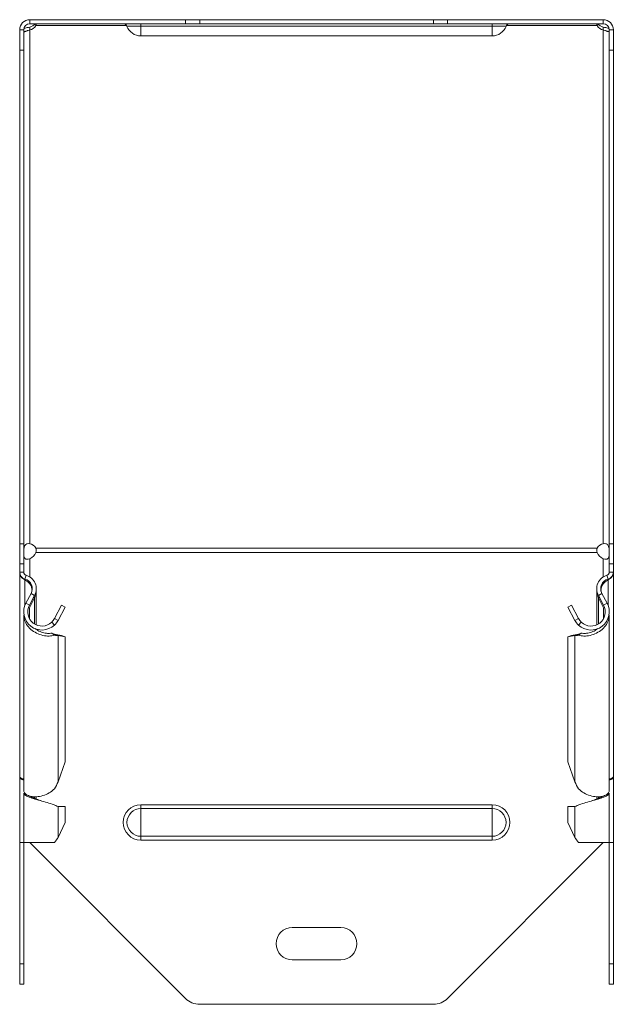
# Model space of a CAD drawing. Header units: millimetres. Extents: x -130 to 765, y -4760 to 292.
# Tile 11 of 13: x -130 to 17, y -588 to -344. Entities that reach past the tile are written whole.
import ezdxf

# ---------------------------------------------------------------- set-up
doc = ezdxf.new("R2010")
doc.units = ezdxf.units.MM

msp = doc.modelspace()

# ---------------------------------------------------------------- linework, layer by layer
at = {"color": 7, "linetype": 'Continuous', "lineweight": 15}
for p, q in [((-127.97, -344.03), (-127.97, -345.03)), ((-89.44, -344.03), (-127.97, -344.03)), ((-89.44, -345.03), (-127.97, -345.03)), ((-127.97, -346.57), (-127.97, -345.86)), ((-126.48, -345.47), (-126.48, -345.03)), ((-89.44, -344.03), (-85.9, -344.03)), ((-85.9, -345.03), (-89.44, -345.03)), ((-28.04, -344.03), (-85.9, -344.03)), ((-28.04, -345.03), (-85.9, -345.03)), ((-28.04, -344.03), (-24.51, -344.03)), ((-24.51, -345.03), (-28.04, -345.03)), ((14.03, -344.03), (-24.51, -344.03)), ((14.03, -345.03), (-24.51, -345.03)), ((12.53, -345.47), (12.53, -345.03)), ((14.03, -344.03), (14.03, -345.03)), ((14.03, -346.57), (14.03, -345.86)), ((-130.47, -351.53), (-130.47, -346.53)), ((-130.47, -346.53), (-129.47, -346.53)), ((-129.47, -346.53), (-129.47, -351.53)), ((-100.47, -348.03), (-13.47, -348.03)), ((15.53, -346.53), (16.53, -346.53)), ((15.53, -351.53), (15.53, -346.53)), ((16.53, -346.53), (16.53, -351.53)), ((-130.47, -473.68), (-130.47, -351.53)), ((-129.47, -473.68), (-129.47, -351.53)), ((15.53, -473.68), (15.53, -351.53)), ((16.53, -473.68), (16.53, -351.53)), ((-130.47, -478.68), (-130.47, -473.68)), ((-129.47, -473.68), (-129.47, -478.68)), ((15.53, -478.68), (15.53, -473.68)), ((16.53, -473.68), (16.53, -478.68)), ((-129.47, -478.68), (-130.47, -478.68)), ((-130.47, -480.68), (-130.47, -478.68)), ((-129.47, -480.68), (-129.47, -478.68)), ((16.53, -478.68), (15.53, -478.68)), ((15.53, -480.68), (15.53, -478.68)), ((16.53, -480.68), (16.53, -478.68)), ((-130.47, -480.68), (-130.47, -480.87)), ((-130.47, -531.19), (-130.47, -480.87)), ((16.53, -480.68), (16.53, -480.87)), ((16.53, -531.19), (16.53, -480.87)), ((-129.17, -482.58), (-129.1, -482.41)), ((15.17, -482.45), (15.22, -482.58)), ((-127.66, -485.99), (-128.94, -488.37)), ((-126.78, -486.47), (-128.06, -488.84)), ((-128.06, -489.49), (-126.78, -487.02)), ((-127.03, -486.93), (-126.78, -487.02)), ((-126.36, -493.73), (-126.36, -485.42)), ((12.41, -485.42), (12.41, -493.73)), ((12.83, -486.47), (14.11, -488.84)), ((12.83, -487.02), (13.08, -486.93)), ((14.11, -489.49), (12.83, -487.02)), ((13.71, -485.99), (14.99, -488.37)), ((-120.11, -488.91), (-121.86, -492.17)), ((-119.23, -489.38), (-120.98, -492.64)), ((-120.11, -488.91), (-119.23, -489.38)), ((5.28, -489.38), (6.16, -488.91)), ((7.03, -492.64), (5.28, -489.38)), ((7.91, -492.17), (6.16, -488.91)), ((-129.47, -491.25), (-129.47, -534.71)), ((15.53, -534.71), (15.53, -491.25)), ((-122.55, -493.07), (-121.87, -493.8)), ((-121.86, -492.17), (-120.98, -492.64)), ((7.91, -492.17), (7.03, -492.64)), ((8.6, -493.07), (7.92, -493.8)), ((-126.36, -494.85), (-126.36, -494.8)), ((-122.55, -495.79), (-121.87, -496.31)), ((-121.93, -496.05), (-122.55, -495.79)), ((-121.63, -496.17), (-121.94, -496.05)), ((-121.86, -496.08), (-120.98, -496.41)), ((-120.11, -496.39), (-121.86, -496.08)), ((-119.23, -496.72), (-120.98, -496.41)), ((-120.11, -496.39), (-119.23, -496.72)), ((-119.23, -527.65), (-119.23, -496.72)), ((5.28, -496.72), (6.16, -496.39)), ((7.03, -496.41), (5.28, -496.72)), ((5.28, -527.65), (5.28, -496.72)), ((7.91, -496.08), (6.16, -496.39)), ((7.68, -496.17), (7.03, -496.41)), ((7.99, -496.05), (7.68, -496.17)), ((8.6, -495.79), (7.92, -496.31)), ((8.6, -495.79), (7.99, -496.05)), ((12.41, -494.8), (12.41, -494.85)), ((-120.98, -532.57), (-119.23, -527.65)), ((5.28, -527.65), (7.03, -532.57)), ((-130.47, -531.19), (-130.47, -531.65)), ((-130.47, -531.65), (-130.18, -531.65)), ((-130.47, -547.62), (-130.47, -531.65)), ((16.23, -531.65), (16.53, -531.65)), ((16.53, -531.19), (16.53, -531.65)), ((16.53, -547.62), (16.53, -531.65)), ((-129.47, -535.34), (-129.47, -547.62)), ((15.53, -547.62), (15.53, -535.34)), ((-126.36, -536.81), (-126.36, -536.27)), ((-124.95, -537.34), (-124.95, -537.34)), ((11, -537.34), (11, -537.34)), ((12.41, -536.27), (12.41, -536.81)), ((-119.23, -538.7), (-120.98, -538.7)), ((-119.23, -542.62), (-119.23, -538.7)), ((5.28, -538.7), (7.03, -538.7)), ((5.28, -542.62), (5.28, -538.7)), ((-120.98, -546.32), (-119.23, -542.62)), ((5.28, -542.62), (7.03, -546.32)), ((-130.47, -547.62), (-129.47, -547.62)), ((-130.47, -577.62), (-130.47, -547.62)), ((-129.47, -547.62), (-121.87, -547.62)), ((-129.47, -577.62), (-129.47, -547.62)), ((-127.97, -547.62), (-89.44, -586.15)), ((-24.51, -586.15), (14.03, -547.62)), ((7.92, -547.62), (15.53, -547.62)), ((15.53, -547.62), (16.53, -547.62)), ((15.53, -577.62), (15.53, -547.62)), ((16.53, -577.62), (16.53, -547.62)), ((-62.97, -568.62), (-50.97, -568.62)), ((-50.97, -576.62), (-62.97, -576.62)), ((-130.47, -582.62), (-130.47, -577.62)), ((-129.47, -577.62), (-129.47, -582.62)), ((15.53, -582.62), (15.53, -577.62)), ((16.53, -577.62), (16.53, -582.62)), ((-129.47, -582.62), (-130.47, -582.62)), ((16.53, -582.62), (15.53, -582.62)), ((-85.9, -587.62), (-28.04, -587.62))]:
    msp.add_line(p, q, dxfattribs=at)
at = {"color": 7, "linetype": 'Continuous', "lineweight": 0}
for p, q in [((-104.01, -345.47), (-126.48, -345.47)), ((-103.91, -345.67), (-100.47, -345.67)), ((-100.47, -345.67), (-100.47, -345.03)), ((-100.47, -345.67), (-13.47, -345.67)), ((-100.47, -348.03), (-100.47, -345.67)), ((-89.44, -345.03), (-89.44, -344.03)), ((-85.9, -344.03), (-85.9, -345.03)), ((-28.04, -345.03), (-28.04, -344.03)), ((-24.51, -344.03), (-24.51, -345.03)), ((-13.47, -345.67), (-13.47, -345.03)), ((-10.04, -345.67), (-13.47, -345.67)), ((-13.47, -348.03), (-13.47, -345.67)), ((12.53, -345.47), (-9.94, -345.47)), ((-127.97, -346.57), (-127.97, -473.66)), ((14.03, -346.57), (14.03, -473.66)), ((-129.47, -351.53), (-130.47, -351.53)), ((16.53, -351.53), (15.53, -351.53)), ((-130.47, -473.68), (-129.47, -473.68)), ((-126.48, -474.76), (12.53, -474.76)), ((15.53, -473.68), (16.53, -473.68)), ((-127.97, -481.86), (-127.97, -477.37)), ((-126.48, -475.82), (12.53, -475.82)), ((14.03, -481.86), (14.03, -477.37)), ((-130.47, -480.68), (-129.47, -480.68)), ((-129.17, -482.41), (-128.89, -481.45)), ((15.22, -482.41), (14.95, -481.45)), ((16.53, -480.68), (15.53, -480.68)), ((-129.17, -488.88), (-129.17, -482.58)), ((15.22, -488.88), (15.22, -482.58)), ((-127.66, -485.99), (-126.78, -486.47)), ((-126.78, -493.52), (-126.78, -487.02)), ((13.71, -485.99), (12.83, -486.47)), ((12.83, -493.52), (12.83, -487.02)), ((-128.94, -488.37), (-128.06, -488.84)), ((-128.06, -492.17), (-128.06, -489.49)), ((14.99, -488.37), (14.11, -488.84)), ((14.11, -492.17), (14.11, -489.49)), ((-120.98, -532.57), (-120.98, -496.41)), ((7.03, -532.57), (7.03, -496.41)), ((-126.78, -536.64), (-126.78, -536.24)), ((-100.47, -538.25), (-100.47, -539.18)), ((-100.47, -538.25), (-13.47, -538.25)), ((-13.47, -538.25), (-13.47, -539.18)), ((12.83, -536.64), (12.83, -536.24)), ((-120.98, -546.32), (-120.98, -538.7)), ((-100.47, -539.18), (-100.47, -546.05)), ((-100.47, -539.18), (-13.47, -539.18)), ((-13.47, -539.18), (-13.47, -546.05)), ((7.03, -546.32), (7.03, -538.7)), ((-100.47, -546.05), (-13.47, -546.05)), ((-100.47, -546.05), (-100.47, -546.98)), ((-100.47, -546.98), (-13.47, -546.98)), ((-13.47, -546.05), (-13.47, -546.98)), ((-130.47, -577.62), (-129.47, -577.62)), ((15.53, -577.62), (16.53, -577.62))]:
    msp.add_line(p, q, dxfattribs=at)
at = {"color": 7, "linetype": 'Continuous', "lineweight": 15}
for centre, radius, start, end in [((-127.97, -346.53), 2.5, 90, 180), ((-127.97, -346.53), 1.5, 90, 180), ((-128.48, -343.56), 2.36, 282.4203, 321.4133), ((-128.43, -344.38), 2.23, 281.6976, 330.9102), ((-104.84, -346.03), 1, 21.0227, 90), ((-100.47, -344.35), 3.68, 201.0227, 270), ((-13.47, -344.35), 3.68, 270, 338.9773), ((-9.11, -346.03), 1, 90, 158.9773), ((14.48, -344.38), 2.23, 209.0898, 258.3024), ((14.58, -343.48), 2.44, 219.2556, 256.9109), ((14.03, -346.53), 2.5, 360, 90), ((14.03, -346.53), 1.5, 360, 90), ((-128.43, -475.84), 2.23, 29.0898, 78.3024), ((14.48, -475.84), 2.23, 101.6976, 150.9102), ((-128.85, -475.03), 2.5, 290.5012, 341.6899), ((14.9, -475.03), 2.5, 198.3101, 249.4988), ((-128.67, -480.68), 1.8, 180, 253.9698), ((-128.67, -480.68), 0.8, 180, 253.9698), ((-129.86, -484.81), 3.5, 331.7594, 73.9698), ((15.91, -484.81), 3.5, 106.0302, 208.2406), ((14.73, -480.68), 0.8, 286.0302, 0), ((14.73, -480.68), 1.8, 286.0302, 0), ((-129.86, -484.81), 2.5, 331.7594, 73.9698), ((15.91, -484.81), 2.5, 106.0302, 208.2406), ((-124.96, -490.51), 4.52, 151.7594, 313.2078), ((-124.96, -490.51), 3.52, 151.7594, 313.2078), ((11.01, -490.51), 4.52, 226.7922, 28.2406), ((11.01, -490.51), 3.52, 226.7922, 28.2406), ((-62.97, -572.62), 4, 90, 270), ((-50.97, -572.62), 4, 270, 90), ((-85.9, -582.62), 5, 225, 270), ((-28.04, -582.62), 5, 270, 315)]:
    msp.add_arc(centre, radius, start, end, dxfattribs=at)
at = {"color": 7, "linetype": 'Continuous', "lineweight": 0}
for centre, radius, start, end in [((-100.47, -542.62), 4.37, 90, 270), ((-13.47, -542.62), 4.37, 270, 90), ((-100.47, -542.62), 3.43, 90, 270), ((-13.47, -542.62), 3.43, 270, 90)]:
    msp.add_arc(centre, radius, start, end, dxfattribs=at)
at = {"color": 7, "linetype": 'Continuous', "lineweight": 15}
for points, knots in [([(-129.42, -346.28), (-129.32, -346.24), (-129.06, -346.13), (-128.56, -345.97), (-128.18, -345.9), (-127.97, -345.86)], [0, 0, 0, 0, 0.24549, 0.603307, 1, 1, 1, 1]), ([(12.53, -345.03), (12.47, -345.03), (12.44, -345.07), (12.44, -345.23), (12.47, -345.34), (12.53, -345.47)], [0, 0, 0, 0, 0.5, 0.5, 1, 1, 1, 1]), ([(14.03, -345.86), (14.23, -345.9), (14.63, -345.97), (15.13, -346.12), (15.38, -346.23), (15.48, -346.27)], [0, 0, 0, 0, 0.404682, 0.776084, 1, 1, 1, 1]), ([(-129.37, -346.98), (-129.35, -346.99), (-129.3, -347.01), (-129.15, -346.96), (-128.93, -346.89), (-128.65, -346.78), (-128.32, -346.67), (-128.1, -346.6), (-127.97, -346.57)], [0, 0, 0, 0, 0.125459, 0.312307, 0.485019, 0.63837, 0.807892, 1, 1, 1, 1]), ([(14.03, -346.57), (14.15, -346.6), (14.39, -346.66), (14.72, -346.77), (15, -346.88), (15.21, -346.96), (15.36, -347), (15.41, -346.98), (15.43, -346.97)], [0, 0, 0, 0, 0.192188, 0.365546, 0.525771, 0.680026, 0.841944, 1, 1, 1, 1]), ([(-127.97, -473.66), (-128.23, -473.6), (-128.47, -473.61), (-128.87, -473.77), (-129.03, -473.9), (-129.17, -474.1), (-129.2, -474.15), (-129.23, -474.21), (-129.24, -474.22), (-129.25, -474.24), (-129.25, -474.26), (-129.27, -474.29), (-129.28, -474.32), (-129.34, -474.46), (-129.37, -474.58), (-129.45, -474.98), (-129.47, -475.28), (-129.47, -475.63)], [0, 0, 0, 0, 0.25, 0.25, 0.5, 0.5, 0.5625, 0.5625, 0.578125, 0.578125, 0.59375, 0.59375, 0.625, 0.625, 0.75, 0.75, 1, 1, 1, 1]), ([(-126.48, -475.82), (-126.41, -475.6), (-126.38, -475.4), (-126.38, -475.04), (-126.41, -474.88), (-126.48, -474.76)], [0, 0, 0, 0, 0.5, 0.5, 1, 1, 1, 1]), ([(-126.4, -475.08), (-126.39, -474.99), (-126.38, -474.87), (-126.39, -474.76), (-126.39, -474.73)], [0, 0, 0, 0, 0.735656, 1, 1, 1, 1]), ([(12.45, -474.71), (12.44, -474.77), (12.43, -474.91), (12.44, -475.05), (12.45, -475.13)], [0, 0, 0, 0, 0.47387, 1, 1, 1, 1]), ([(12.53, -474.76), (12.47, -474.91), (12.44, -475.09), (12.44, -475.45), (12.47, -475.64), (12.53, -475.82)], [0, 0, 0, 0, 0.5, 0.5, 1, 1, 1, 1]), ([(15.53, -475.63), (15.53, -475.22), (15.49, -474.92), (15.45, -474.68), (15.44, -474.66), (15.44, -474.64), (15.44, -474.63), (15.44, -474.63), (15.43, -474.62), (15.43, -474.61), (15.43, -474.6), (15.42, -474.58), (15.42, -474.57), (15.4, -474.49), (15.38, -474.43), (15.31, -474.26), (15.26, -474.15), (15.15, -474), (15.11, -473.95), (15.06, -473.9), (15.06, -473.89), (15.05, -473.88), (15.05, -473.88), (15.04, -473.88), (15.04, -473.88), (15.03, -473.87), (15.02, -473.86), (14.99, -473.83), (14.98, -473.82), (14.88, -473.75), (14.8, -473.7), (14.51, -473.6), (14.28, -473.59), (14.03, -473.66)], [0, 0, 0, 0, 0.25, 0.25, 0.28125, 0.28125, 0.285156, 0.285156, 0.289062, 0.289062, 0.296875, 0.296875, 0.3125, 0.3125, 0.375, 0.375, 0.5, 0.5, 0.5625, 0.5625, 0.570312, 0.570312, 0.574219, 0.574219, 0.578125, 0.578125, 0.59375, 0.59375, 0.625, 0.625, 0.75, 0.75, 1, 1, 1, 1]), ([(-129.47, -476.09), (-129.47, -476.47), (-129.44, -476.75), (-129.4, -476.94), (-129.39, -476.96), (-129.39, -476.98), (-129.38, -476.98), (-129.38, -476.98), (-129.38, -476.99), (-129.38, -477), (-129.38, -477), (-129.37, -477.02), (-129.37, -477.03), (-129.35, -477.09), (-129.33, -477.13), (-129.26, -477.24), (-129.21, -477.31), (-129.1, -477.39), (-129.06, -477.42), (-129.01, -477.44), (-129, -477.45), (-129, -477.45), (-128.99, -477.45), (-128.99, -477.45), (-128.99, -477.46), (-128.98, -477.46), (-128.97, -477.46), (-128.94, -477.47), (-128.92, -477.48), (-128.83, -477.51), (-128.75, -477.52), (-128.46, -477.52), (-128.23, -477.47), (-127.97, -477.37)], [0, 0, 0, 0, 0.25, 0.25, 0.28125, 0.28125, 0.285156, 0.285156, 0.289062, 0.289062, 0.296875, 0.296875, 0.3125, 0.3125, 0.375, 0.375, 0.5, 0.5, 0.5625, 0.5625, 0.570312, 0.570312, 0.574219, 0.574219, 0.578125, 0.578125, 0.59375, 0.59375, 0.625, 0.625, 0.75, 0.75, 1, 1, 1, 1]), ([(14.03, -477.37), (14.29, -477.46), (14.53, -477.5), (14.92, -477.49), (15.08, -477.45), (15.22, -477.33), (15.25, -477.31), (15.28, -477.27), (15.29, -477.27), (15.3, -477.25), (15.31, -477.24), (15.32, -477.22), (15.34, -477.2), (15.39, -477.1), (15.42, -477.01), (15.5, -476.7), (15.53, -476.42), (15.53, -476.09)], [0, 0, 0, 0, 0.25, 0.25, 0.5, 0.5, 0.5625, 0.5625, 0.578125, 0.578125, 0.59375, 0.59375, 0.625, 0.625, 0.75, 0.75, 1, 1, 1, 1]), ([(-129.17, -482.58), (-129.54, -482.43), (-129.88, -482.18), (-130.34, -481.58), (-130.47, -481.22), (-130.47, -480.87)], [0, 0, 0, 0, 0.5, 0.5, 1, 1, 1, 1]), ([(16.53, -480.87), (16.53, -481.22), (16.4, -481.58), (15.93, -482.18), (15.6, -482.43), (15.22, -482.58)], [0, 0, 0, 0, 0.5, 0.5, 1, 1, 1, 1]), ([(-127.42, -485.2), (-127.45, -484.92), (-127.51, -484.25), (-128.15, -483.29), (-128.83, -482.82), (-129.17, -482.58)], [0, 0, 0, 0, 0.261463, 0.630732, 1, 1, 1, 1]), ([(15.22, -482.58), (14.88, -482.82), (14.2, -483.29), (13.53, -484.32), (13.47, -485.07), (13.44, -485.42)], [0, 0, 0, 0, 0.345299, 0.690598, 1, 1, 1, 1]), ([(-126.78, -487.02), (-126.67, -486.79), (-126.46, -486.32), (-126.34, -485.69), (-126.38, -485.31), (-126.39, -485.18)], [0, 0, 0, 0, 0.396144, 0.792289, 1, 1, 1, 1]), ([(12.43, -485.42), (12.42, -485.47), (12.4, -485.77), (12.51, -486.32), (12.72, -486.79), (12.83, -487.02)], [0, 0, 0, 0, 0.0950187, 0.5475094, 1, 1, 1, 1]), ([(-121.87, -496.31), (-122.29, -496.4), (-123.14, -496.58), (-124.73, -496.41), (-126.33, -495.85), (-127.77, -494.91), (-128.84, -493.65), (-129.43, -492.38), (-129.41, -491.56), (-129.41, -491.25)], [0, 0, 0, 0, 0.151489, 0.302978, 0.454467, 0.605956, 0.757445, 0.908934, 1, 1, 1, 1]), ([(15.46, -491.25), (15.47, -491.56), (15.48, -492.38), (14.89, -493.65), (13.82, -494.91), (12.38, -495.85), (10.79, -496.41), (9.19, -496.58), (8.34, -496.4), (7.92, -496.31)], [0, 0, 0, 0, 0.091066, 0.242555, 0.394044, 0.545533, 0.697022, 0.848511, 1, 1, 1, 1]), ([(-122.55, -495.79), (-122.88, -495.84), (-123.54, -495.92), (-124.78, -495.68), (-125.87, -495.26), (-126.43, -494.81), (-126.63, -494.65)], [0, 0, 0, 0, 0.280247, 0.560493, 0.84074, 1, 1, 1, 1]), ([(12.7, -494.64), (12.49, -494.81), (11.92, -495.26), (10.83, -495.68), (9.6, -495.92), (8.93, -495.84), (8.6, -495.79)], [0, 0, 0, 0, 0.16275, 0.441833, 0.720917, 1, 1, 1, 1]), ([(-130.47, -531.19), (-130.46, -531.29), (-130.42, -531.48), (-130.13, -531.72), (-129.8, -531.87), (-129.55, -531.89), (-129.47, -531.89)], [0, 0, 0, 0, 0.292327, 0.584654, 0.87698, 1, 1, 1, 1]), ([(-129.47, -532.11), (-129.55, -532.09), (-129.8, -532.03), (-130.13, -531.92), (-130.42, -531.79), (-130.46, -531.7), (-130.47, -531.65)], [0, 0, 0, 0, 0.12302, 0.415346, 0.707673, 1, 1, 1, 1]), ([(15.53, -531.89), (15.6, -531.89), (15.85, -531.87), (16.18, -531.72), (16.47, -531.48), (16.51, -531.29), (16.53, -531.19)], [0, 0, 0, 0, 0.12302, 0.415346, 0.707673, 1, 1, 1, 1]), ([(16.53, -531.65), (16.51, -531.7), (16.47, -531.79), (16.18, -531.92), (15.85, -532.03), (15.6, -532.09), (15.53, -532.11)], [0, 0, 0, 0, 0.292327, 0.584654, 0.87698, 1, 1, 1, 1]), ([(-129.41, -534.71), (-129.41, -534.86), (-129.43, -535.24), (-128.84, -535.79), (-127.77, -536.22), (-126.33, -536.33), (-124.73, -536.06), (-123.14, -535.41), (-122.29, -534.67), (-121.87, -534.31)], [0, 0, 0, 0, 0.091066, 0.242555, 0.394044, 0.545533, 0.697022, 0.848511, 1, 1, 1, 1]), ([(-120.98, -538.7), (-121.32, -538.53), (-122, -538.2), (-123.63, -537.7), (-125.42, -537.21), (-127.16, -536.71), (-128.53, -536.21), (-129.37, -535.76), (-129.4, -535.47), (-129.41, -535.34)], [0, 0, 0, 0, 0.148235, 0.296469, 0.444704, 0.592938, 0.741173, 0.889408, 1, 1, 1, 1]), ([(15.46, -535.34), (15.45, -535.47), (15.42, -535.76), (14.58, -536.21), (13.21, -536.71), (11.47, -537.21), (9.68, -537.7), (8.05, -538.2), (7.37, -538.53), (7.03, -538.7)], [0, 0, 0, 0, 0.110592, 0.258827, 0.407062, 0.555296, 0.703531, 0.851765, 1, 1, 1, 1]), ([(7.92, -534.31), (8.34, -534.67), (9.19, -535.41), (10.79, -536.06), (12.38, -536.33), (13.82, -536.22), (14.89, -535.79), (15.48, -535.24), (15.47, -534.86), (15.46, -534.71)], [0, 0, 0, 0, 0.151489, 0.302978, 0.454467, 0.605956, 0.757445, 0.908934, 1, 1, 1, 1]), ([(-124.96, -537.33), (-125.08, -537.29), (-125.65, -537.08), (-126.64, -536.71), (-127.5, -536.36), (-127.74, -536.17), (-127.77, -536.15)], [0, 0, 0, 0, 0.107169, 0.525453, 0.943736, 1, 1, 1, 1]), ([(13.82, -536.15), (13.79, -536.17), (13.56, -536.36), (12.69, -536.71), (11.7, -537.08), (11.13, -537.29), (11.01, -537.33)], [0, 0, 0, 0, 0.056264, 0.474547, 0.892831, 1, 1, 1, 1])]:
    msp.add_open_spline(points, degree=3, knots=knots, dxfattribs=at)
for points in [[(-126.48, -345.47), (-126.41, -345.31), (-126.38, -345.2), (-126.38, -345.13)], [(-121.86, -492.17), (-122.04, -492.51), (-122.28, -492.81), (-122.55, -493.07)], [(-120.98, -492.64), (-121.21, -493.07), (-121.51, -493.47), (-121.87, -493.8)], [(7.92, -493.8), (7.56, -493.47), (7.26, -493.07), (7.03, -492.64)], [(8.6, -493.07), (8.33, -492.81), (8.09, -492.51), (7.91, -492.17)], [(-120.98, -496.41), (-121.21, -496.41), (-121.51, -496.38), (-121.87, -496.31)], [(7.92, -496.31), (7.56, -496.38), (7.26, -496.41), (7.03, -496.41)], [(-121.87, -534.31), (-121.51, -533.76), (-121.21, -533.18), (-120.98, -532.57)], [(7.03, -532.57), (7.26, -533.18), (7.56, -533.76), (7.92, -534.31)], [(-121.87, -547.62), (-121.51, -547.18), (-121.21, -546.75), (-120.98, -546.32)], [(7.03, -546.32), (7.26, -546.75), (7.56, -547.18), (7.92, -547.62)]]:
    msp.add_open_spline(points, degree=3, dxfattribs=at)

doc.saveas('drawing.dxf')
